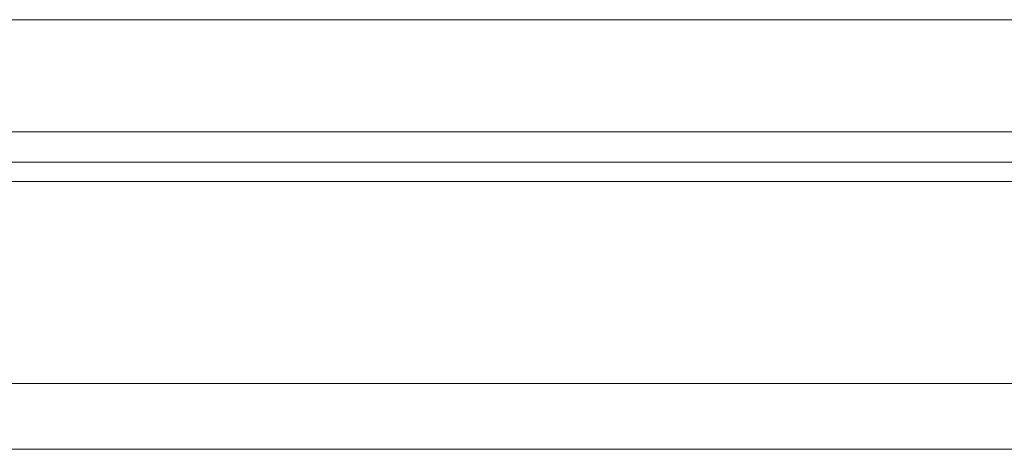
# Model space of a CAD drawing. Header units: millimetres. Extents: x 46 to 338, y 99 to 208.
# Tile 33 of 51: x 261 to 279, y 116 to 124. Entities that reach past the tile are written whole.
import ezdxf

# ---------------------------------------------------------------- set-up
doc = ezdxf.new("R2010")
doc.units = ezdxf.units.MM
doc.layers.add('OUT', color=3, linetype='Continuous')

msp = doc.modelspace()

# ---------------------------------------------------------------- linework, layer by layer
at = {"layer": 'OUT', "color": 0, "linetype": 'Continuous', "lineweight": 15}
for p, q in [((302.564, 123.695), (214.564, 123.695)), ((302.564, 121.645), (214.564, 121.645)), ((334.564, 121.091), (188.691, 121.091)), ((314.564, 120.738), (188.636, 120.738)), ((334.564, 117.045), (187.514, 117.045)), ((314.564, 115.845), (148.564, 115.845))]:
    msp.add_line(p, q, dxfattribs=at)

doc.saveas('drawing.dxf')
